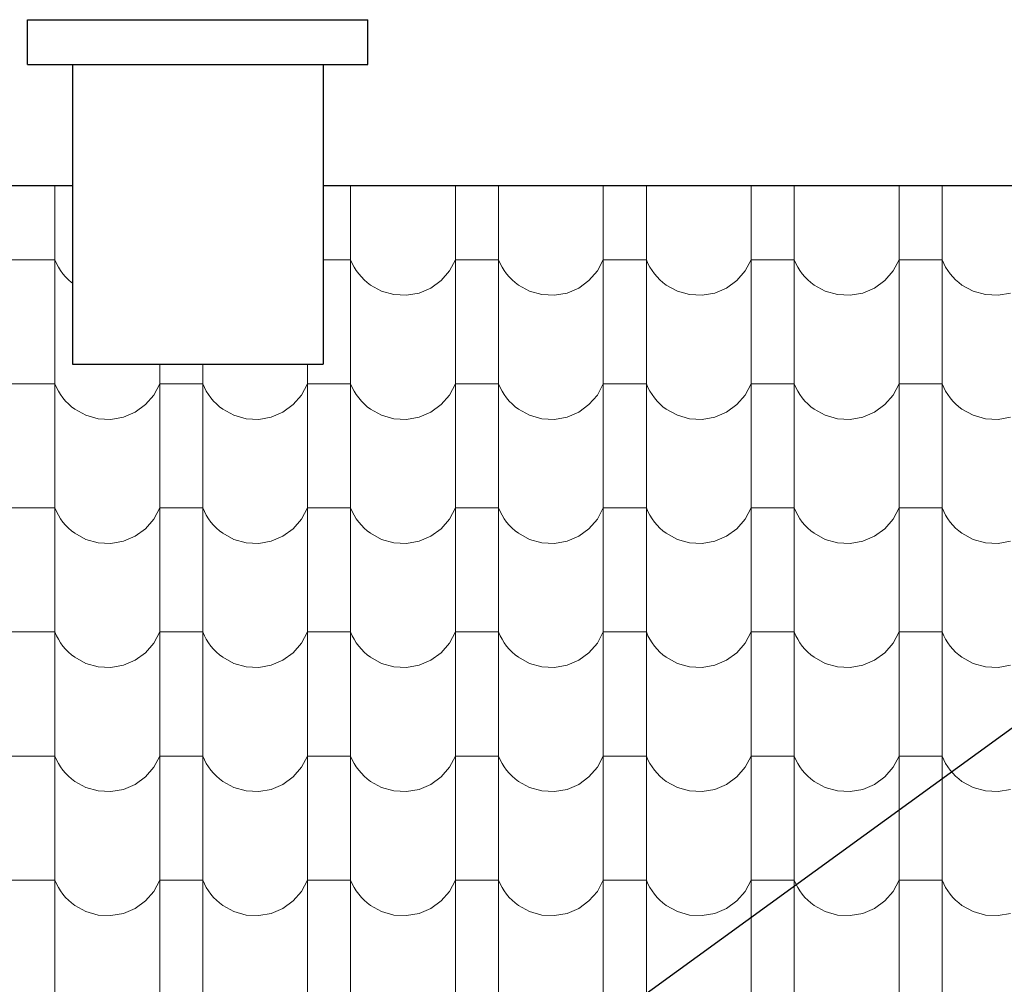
# Model space of a CAD drawing. Header units: millimetres. Extents: x -61343 to 9939, y -6894 to 7453.
# Tile 160 of 255: x -5177 to -4957, y -3360 to -3144. Entities that reach past the tile are written whole.
import ezdxf

# ---------------------------------------------------------------- set-up
doc = ezdxf.new("R2010")
doc.units = ezdxf.units.MM
doc.header["$MEASUREMENT"] = 0
doc.layers.add('810-G Ogólne', color=7, linetype='Continuous')
doc.layers.add('990-D Import IFC', color=7, linetype='Continuous')

# ---------------------------------------------------------------- blocks, each defined once
blk = doc.blocks.new('*X1822', base_point=(515069.4, 47309.9))
at = {"layer": '990-D Import IFC', "color": 251, "linetype": 'Continuous', "lineweight": 13, "true_color": 0x6a6a6a}
for p, q in [((549107.5, -15788.8), (549107.5, -15846.1)), ((549767.5, -15788.8), (549767.5, -15846.1)), ((550001.4, -15788.8), (550001.4, -15846.1)), ((550097.5, -15788.8), (550097.5, -15846.1)), ((550331.4, -15788.8), (550331.4, -15846.1)), ((550427.5, -15788.8), (550427.5, -15846.1)), ((550661.4, -15788.8), (550661.4, -15846.1)), ((550757.5, -15788.8), (550757.5, -15846.1)), ((550991.4, -15788.8), (550991.4, -15846.1)), ((551087.5, -15788.8), (551087.5, -15846.1)), ((549107.5, -15846.1), (549107.5, -16123.1)), ((549767.5, -15846.1), (549767.5, -16123.1)), ((550001.4, -15846.1), (550001.4, -16123.1)), ((550097.5, -15846.1), (550097.5, -16123.1)), ((550331.4, -15846.1), (550331.4, -16123.1)), ((550427.5, -15846.1), (550427.5, -16123.1)), ((550661.4, -15846.1), (550661.4, -16123.1)), ((550757.5, -15846.1), (550757.5, -16123.1)), ((550991.4, -15846.1), (550991.4, -16123.1)), ((551087.5, -15846.1), (551087.5, -16123.1)), ((549059.4, -15954.2), (549011.4, -15954.2)), ((549107.5, -15954.2), (549059.4, -15954.2)), ((549107.5, -15954.2), (549111.1, -15962.5)), ((549111.1, -15962.5), (549115.4, -15970.6)), ((549115.4, -15970.6), (549120.2, -15978.3)), ((549719.4, -15954.2), (549705.9, -15954.2)), ((549767.5, -15954.2), (549719.4, -15954.2)), ((549767.5, -15954.2), (549771.1, -15962.5)), ((549771.1, -15962.5), (549775.4, -15970.6)), ((549775.4, -15970.6), (549780.2, -15978.3)), ((549988.1, -15979.2), (550001.4, -15954.2)), ((550049.4, -15954.2), (550001.4, -15954.2)), ((550097.5, -15954.2), (550049.4, -15954.2)), ((550097.5, -15954.2), (550101.1, -15962.5)), ((550101.1, -15962.5), (550105.4, -15970.6)), ((550105.4, -15970.6), (550110.2, -15978.3)), ((550318.1, -15979.2), (550331.4, -15954.2)), ((550379.4, -15954.2), (550331.4, -15954.2)), ((550427.5, -15954.2), (550379.4, -15954.2)), ((550427.5, -15954.2), (550431.1, -15962.5)), ((550431.1, -15962.5), (550435.4, -15970.6)), ((550435.4, -15970.6), (550440.2, -15978.3)), ((550648.1, -15979.2), (550661.4, -15954.2)), ((550709.4, -15954.2), (550661.4, -15954.2)), ((550757.5, -15954.2), (550709.4, -15954.2)), ((550757.5, -15954.2), (550761.1, -15962.5)), ((550761.1, -15962.5), (550765.4, -15970.6)), ((550765.4, -15970.6), (550770.2, -15978.3)), ((550978.1, -15979.2), (550991.4, -15954.2)), ((551039.4, -15954.2), (550991.4, -15954.2)), ((551087.5, -15954.2), (551039.4, -15954.2)), ((551087.5, -15954.2), (551091.1, -15962.5)), ((551091.1, -15962.5), (551095.4, -15970.6)), ((551095.4, -15970.6), (551100.2, -15978.3)), ((549120.2, -15978.3), (549125.5, -15985.7)), ((549125.5, -15985.7), (549131.4, -15992.6)), ((549131.4, -15992.6), (549137.8, -15999.1)), ((549780.2, -15978.3), (549785.5, -15985.7)), ((549785.5, -15985.7), (549791.4, -15992.6)), ((549791.4, -15992.6), (549797.8, -15999.1)), ((549969.4, -16000.7), (549988.1, -15979.2)), ((550110.2, -15978.3), (550115.5, -15985.7)), ((550115.5, -15985.7), (550121.4, -15992.6)), ((550121.4, -15992.6), (550127.8, -15999.1)), ((550299.4, -16000.7), (550318.1, -15979.2)), ((550440.2, -15978.3), (550445.5, -15985.7)), ((550445.5, -15985.7), (550451.4, -15992.6)), ((550451.4, -15992.6), (550457.8, -15999.1)), ((550629.4, -16000.7), (550648.1, -15979.2)), ((550770.2, -15978.3), (550775.5, -15985.7)), ((550775.5, -15985.7), (550781.4, -15992.6)), ((550781.4, -15992.6), (550787.8, -15999.1)), ((550959.4, -16000.7), (550978.1, -15979.2)), ((551100.2, -15978.3), (551105.5, -15985.7)), ((551105.5, -15985.7), (551111.4, -15992.6)), ((551111.4, -15992.6), (551117.8, -15999.1)), ((549137.8, -15999.1), (549144.6, -16005.2)), ((549144.6, -16005.2), (549146.4, -16006.5)), ((549797.8, -15999.1), (549804.6, -16005.2)), ((549804.6, -16005.2), (549811.9, -16010.7)), ((549811.9, -16010.7), (549836.7, -16024.4)), ((549920.4, -16028.5), (549946.5, -16017.4)), ((549946.5, -16017.4), (549969.4, -16000.7)), ((550127.8, -15999.1), (550134.6, -16005.2)), ((550134.6, -16005.2), (550141.9, -16010.7)), ((550141.9, -16010.7), (550166.7, -16024.4)), ((550250.4, -16028.5), (550276.5, -16017.4)), ((550276.5, -16017.4), (550299.4, -16000.7)), ((550457.8, -15999.1), (550464.6, -16005.2)), ((550464.6, -16005.2), (550471.9, -16010.7)), ((550471.9, -16010.7), (550496.7, -16024.4)), ((550580.4, -16028.5), (550606.5, -16017.4)), ((550606.5, -16017.4), (550629.4, -16000.7)), ((550787.8, -15999.1), (550794.6, -16005.2)), ((550794.6, -16005.2), (550801.9, -16010.7)), ((550801.9, -16010.7), (550826.7, -16024.4)), ((550910.4, -16028.5), (550936.5, -16017.4)), ((550936.5, -16017.4), (550959.4, -16000.7)), ((551117.8, -15999.1), (551124.6, -16005.2)), ((551124.6, -16005.2), (551131.9, -16010.7)), ((551131.9, -16010.7), (551156.7, -16024.4)), ((549836.7, -16024.4), (549864.1, -16032.1)), ((549864.1, -16032.1), (549892.4, -16033.5)), ((549892.4, -16033.5), (549920.4, -16028.5)), ((550166.7, -16024.4), (550194.1, -16032.1)), ((550194.1, -16032.1), (550222.4, -16033.5)), ((550222.4, -16033.5), (550250.4, -16028.5)), ((550496.7, -16024.4), (550524.1, -16032.1)), ((550524.1, -16032.1), (550552.4, -16033.5)), ((550552.4, -16033.5), (550580.4, -16028.5)), ((550826.7, -16024.4), (550854.1, -16032.1)), ((550854.1, -16032.1), (550882.4, -16033.5)), ((550882.4, -16033.5), (550910.4, -16028.5)), ((551156.7, -16024.4), (551184.1, -16032.1)), ((551184.1, -16032.1), (551212.4, -16033.5)), ((551212.4, -16033.5), (551240.4, -16028.5)), ((549107.5, -16123.1), (549107.5, -16400.1)), ((549767.5, -16123.1), (549767.5, -16400.1)), ((550001.4, -16123.1), (550001.4, -16400.1)), ((550097.5, -16123.1), (550097.5, -16400.1)), ((550331.4, -16123.1), (550331.4, -16400.1)), ((550427.5, -16123.1), (550427.5, -16400.1)), ((550661.4, -16123.1), (550661.4, -16400.1)), ((550757.5, -16123.1), (550757.5, -16400.1)), ((550991.4, -16123.1), (550991.4, -16400.1)), ((551087.5, -16123.1), (551087.5, -16400.1)), ((549341.4, -16187.1), (549341.4, -16400.1)), ((549437.5, -16187.1), (549437.5, -16400.1)), ((549671.4, -16187.1), (549671.4, -16400.1)), ((549059.4, -16231.2), (549011.4, -16231.2)), ((549107.5, -16231.2), (549059.4, -16231.2)), ((549107.5, -16231.2), (549111.1, -16239.5)), ((549328.1, -16256.2), (549341.4, -16231.2)), ((549389.4, -16231.2), (549341.4, -16231.2)), ((549437.5, -16231.2), (549389.4, -16231.2)), ((549437.5, -16231.2), (549441.1, -16239.5)), ((549658.1, -16256.2), (549671.4, -16231.2)), ((549719.4, -16231.2), (549671.4, -16231.2)), ((549767.5, -16231.2), (549719.4, -16231.2)), ((549767.5, -16231.2), (549771.1, -16239.5)), ((549988.1, -16256.2), (550001.4, -16231.2)), ((550049.4, -16231.2), (550001.4, -16231.2)), ((550097.5, -16231.2), (550049.4, -16231.2)), ((550097.5, -16231.2), (550101.1, -16239.5)), ((550318.1, -16256.2), (550331.4, -16231.2)), ((550379.4, -16231.2), (550331.4, -16231.2)), ((550427.5, -16231.2), (550379.4, -16231.2)), ((550427.5, -16231.2), (550431.1, -16239.5)), ((550648.1, -16256.2), (550661.4, -16231.2)), ((550709.4, -16231.2), (550661.4, -16231.2)), ((550757.5, -16231.2), (550709.4, -16231.2)), ((550757.5, -16231.2), (550761.1, -16239.5)), ((550978.1, -16256.2), (550991.4, -16231.2)), ((551039.4, -16231.2), (550991.4, -16231.2)), ((551087.5, -16231.2), (551039.4, -16231.2)), ((551087.5, -16231.2), (551091.1, -16239.5)), ((549111.1, -16239.5), (549115.4, -16247.6)), ((549115.4, -16247.6), (549120.2, -16255.3)), ((549120.2, -16255.3), (549125.5, -16262.7)), ((549309.4, -16277.7), (549328.1, -16256.2)), ((549441.1, -16239.5), (549445.4, -16247.6)), ((549445.4, -16247.6), (549450.2, -16255.3)), ((549450.2, -16255.3), (549455.5, -16262.7)), ((549639.4, -16277.7), (549658.1, -16256.2)), ((549771.1, -16239.5), (549775.4, -16247.6)), ((549775.4, -16247.6), (549780.2, -16255.3)), ((549780.2, -16255.3), (549785.5, -16262.7)), ((549969.4, -16277.7), (549988.1, -16256.2)), ((550101.1, -16239.5), (550105.4, -16247.6)), ((550105.4, -16247.6), (550110.2, -16255.3)), ((550110.2, -16255.3), (550115.5, -16262.7)), ((550299.4, -16277.7), (550318.1, -16256.2)), ((550431.1, -16239.5), (550435.4, -16247.6)), ((550435.4, -16247.6), (550440.2, -16255.3)), ((550440.2, -16255.3), (550445.5, -16262.7)), ((550629.4, -16277.7), (550648.1, -16256.2)), ((550761.1, -16239.5), (550765.4, -16247.6)), ((550765.4, -16247.6), (550770.2, -16255.3)), ((550770.2, -16255.3), (550775.5, -16262.7)), ((550959.4, -16277.7), (550978.1, -16256.2)), ((551091.1, -16239.5), (551095.4, -16247.6)), ((551095.4, -16247.6), (551100.2, -16255.3)), ((551100.2, -16255.3), (551105.5, -16262.7)), ((549125.5, -16262.7), (549131.4, -16269.6)), ((549131.4, -16269.6), (549137.8, -16276.1)), ((549137.8, -16276.1), (549144.6, -16282.2)), ((549144.6, -16282.2), (549151.9, -16287.7)), ((549286.5, -16294.4), (549309.4, -16277.7)), ((549455.5, -16262.7), (549461.4, -16269.6)), ((549461.4, -16269.6), (549467.8, -16276.1)), ((549467.8, -16276.1), (549474.6, -16282.2)), ((549474.6, -16282.2), (549481.9, -16287.7)), ((549616.5, -16294.4), (549639.4, -16277.7)), ((549785.5, -16262.7), (549791.4, -16269.6)), ((549791.4, -16269.6), (549797.8, -16276.1)), ((549797.8, -16276.1), (549804.6, -16282.2)), ((549804.6, -16282.2), (549811.9, -16287.7)), ((549946.5, -16294.4), (549969.4, -16277.7)), ((550115.5, -16262.7), (550121.4, -16269.6)), ((550121.4, -16269.6), (550127.8, -16276.1)), ((550127.8, -16276.1), (550134.6, -16282.2)), ((550134.6, -16282.2), (550141.9, -16287.7)), ((550276.5, -16294.4), (550299.4, -16277.7)), ((550445.5, -16262.7), (550451.4, -16269.6)), ((550451.4, -16269.6), (550457.8, -16276.1)), ((550457.8, -16276.1), (550464.6, -16282.2)), ((550464.6, -16282.2), (550471.9, -16287.7)), ((550606.5, -16294.4), (550629.4, -16277.7)), ((550775.5, -16262.7), (550781.4, -16269.6)), ((550781.4, -16269.6), (550787.8, -16276.1)), ((550787.8, -16276.1), (550794.6, -16282.2)), ((550794.6, -16282.2), (550801.9, -16287.7)), ((550936.5, -16294.4), (550959.4, -16277.7)), ((551105.5, -16262.7), (551111.4, -16269.6)), ((551111.4, -16269.6), (551117.8, -16276.1)), ((551117.8, -16276.1), (551124.6, -16282.2)), ((551124.6, -16282.2), (551131.9, -16287.7)), ((549151.9, -16287.7), (549176.7, -16301.4)), ((549176.7, -16301.4), (549204.1, -16309.1)), ((549260.4, -16305.5), (549286.5, -16294.4)), ((549481.9, -16287.7), (549506.7, -16301.4)), ((549506.7, -16301.4), (549534.1, -16309.1)), ((549590.4, -16305.5), (549616.5, -16294.4)), ((549811.9, -16287.7), (549836.7, -16301.4)), ((549836.7, -16301.4), (549864.1, -16309.1)), ((549920.4, -16305.5), (549946.5, -16294.4)), ((550141.9, -16287.7), (550166.7, -16301.4)), ((550166.7, -16301.4), (550194.1, -16309.1)), ((550250.4, -16305.5), (550276.5, -16294.4)), ((550471.9, -16287.7), (550496.7, -16301.4)), ((550496.7, -16301.4), (550524.1, -16309.1)), ((550580.4, -16305.5), (550606.5, -16294.4)), ((550801.9, -16287.7), (550826.7, -16301.4)), ((550826.7, -16301.4), (550854.1, -16309.1)), ((550910.4, -16305.5), (550936.5, -16294.4)), ((551131.9, -16287.7), (551156.7, -16301.4)), ((551156.7, -16301.4), (551184.1, -16309.1)), ((549204.1, -16309.1), (549232.4, -16310.5)), ((549232.4, -16310.5), (549260.4, -16305.5)), ((549534.1, -16309.1), (549562.4, -16310.5)), ((549562.4, -16310.5), (549590.4, -16305.5)), ((549864.1, -16309.1), (549892.4, -16310.5)), ((549892.4, -16310.5), (549920.4, -16305.5)), ((550194.1, -16309.1), (550222.4, -16310.5)), ((550222.4, -16310.5), (550250.4, -16305.5)), ((550524.1, -16309.1), (550552.4, -16310.5)), ((550552.4, -16310.5), (550580.4, -16305.5)), ((550854.1, -16309.1), (550882.4, -16310.5)), ((550882.4, -16310.5), (550910.4, -16305.5)), ((551184.1, -16309.1), (551212.4, -16310.5)), ((551212.4, -16310.5), (551240.4, -16305.5)), ((549107.5, -16400.1), (549107.5, -16677.1)), ((549341.4, -16400.1), (549341.4, -16677.1)), ((549437.5, -16400.1), (549437.5, -16677.1)), ((549671.4, -16400.1), (549671.4, -16677.1)), ((549767.5, -16400.1), (549767.5, -16677.1)), ((550001.4, -16400.1), (550001.4, -16677.1)), ((550097.5, -16400.1), (550097.5, -16677.1)), ((550331.4, -16400.1), (550331.4, -16677.1)), ((550427.5, -16400.1), (550427.5, -16677.1)), ((550661.4, -16400.1), (550661.4, -16677.1)), ((550757.5, -16400.1), (550757.5, -16677.1)), ((550991.4, -16400.1), (550991.4, -16677.1)), ((551087.5, -16400.1), (551087.5, -16677.1)), ((549059.4, -16508.2), (549011.4, -16508.2)), ((549107.5, -16508.2), (549059.4, -16508.2)), ((549107.5, -16508.2), (549111.1, -16516.5)), ((549111.1, -16516.5), (549115.4, -16524.6)), ((549115.4, -16524.6), (549120.2, -16532.3)), ((549328.1, -16533.2), (549341.4, -16508.2)), ((549389.4, -16508.2), (549341.4, -16508.2)), ((549437.5, -16508.2), (549389.4, -16508.2)), ((549437.5, -16508.2), (549441.1, -16516.5)), ((549441.1, -16516.5), (549445.4, -16524.6)), ((549445.4, -16524.6), (549450.2, -16532.3)), ((549658.1, -16533.2), (549671.4, -16508.2)), ((549719.4, -16508.2), (549671.4, -16508.2)), ((549767.5, -16508.2), (549719.4, -16508.2)), ((549767.5, -16508.2), (549771.1, -16516.5)), ((549771.1, -16516.5), (549775.4, -16524.6)), ((549775.4, -16524.6), (549780.2, -16532.3)), ((549988.1, -16533.2), (550001.4, -16508.2)), ((550049.4, -16508.2), (550001.4, -16508.2)), ((550097.5, -16508.2), (550049.4, -16508.2)), ((550097.5, -16508.2), (550101.1, -16516.5)), ((550101.1, -16516.5), (550105.4, -16524.6)), ((550105.4, -16524.6), (550110.2, -16532.3)), ((550318.1, -16533.2), (550331.4, -16508.2)), ((550379.4, -16508.2), (550331.4, -16508.2)), ((550427.5, -16508.2), (550379.4, -16508.2)), ((550427.5, -16508.2), (550431.1, -16516.5)), ((550431.1, -16516.5), (550435.4, -16524.6)), ((550435.4, -16524.6), (550440.2, -16532.3)), ((550648.1, -16533.2), (550661.4, -16508.2)), ((550709.4, -16508.2), (550661.4, -16508.2)), ((550757.5, -16508.2), (550709.4, -16508.2)), ((550757.5, -16508.2), (550761.1, -16516.5)), ((550761.1, -16516.5), (550765.4, -16524.6)), ((550765.4, -16524.6), (550770.2, -16532.3)), ((550978.1, -16533.2), (550991.4, -16508.2)), ((551039.4, -16508.2), (550991.4, -16508.2)), ((551087.5, -16508.2), (551039.4, -16508.2)), ((551087.5, -16508.2), (551091.1, -16516.5)), ((551091.1, -16516.5), (551095.4, -16524.6)), ((551095.4, -16524.6), (551100.2, -16532.3)), ((549120.2, -16532.3), (549125.5, -16539.7)), ((549125.5, -16539.7), (549131.4, -16546.6)), ((549131.4, -16546.6), (549137.8, -16553.1)), ((549309.4, -16554.7), (549328.1, -16533.2)), ((549450.2, -16532.3), (549455.5, -16539.7)), ((549455.5, -16539.7), (549461.4, -16546.6)), ((549461.4, -16546.6), (549467.8, -16553.1)), ((549639.4, -16554.7), (549658.1, -16533.2)), ((549780.2, -16532.3), (549785.5, -16539.7)), ((549785.5, -16539.7), (549791.4, -16546.6)), ((549791.4, -16546.6), (549797.8, -16553.1)), ((549969.4, -16554.7), (549988.1, -16533.2)), ((550110.2, -16532.3), (550115.5, -16539.7)), ((550115.5, -16539.7), (550121.4, -16546.6)), ((550121.4, -16546.6), (550127.8, -16553.1)), ((550299.4, -16554.7), (550318.1, -16533.2)), ((550440.2, -16532.3), (550445.5, -16539.7)), ((550445.5, -16539.7), (550451.4, -16546.6)), ((550451.4, -16546.6), (550457.8, -16553.1)), ((550629.4, -16554.7), (550648.1, -16533.2)), ((550770.2, -16532.3), (550775.5, -16539.7)), ((550775.5, -16539.7), (550781.4, -16546.6)), ((550781.4, -16546.6), (550787.8, -16553.1)), ((550959.4, -16554.7), (550978.1, -16533.2)), ((551100.2, -16532.3), (551105.5, -16539.7)), ((551105.5, -16539.7), (551111.4, -16546.6)), ((551111.4, -16546.6), (551117.8, -16553.1)), ((549137.8, -16553.1), (549144.6, -16559.2)), ((549144.6, -16559.2), (549151.9, -16564.7)), ((549151.9, -16564.7), (549176.7, -16578.4)), ((549286.5, -16571.4), (549309.4, -16554.7)), ((549467.8, -16553.1), (549474.6, -16559.2)), ((549474.6, -16559.2), (549481.9, -16564.7)), ((549481.9, -16564.7), (549506.7, -16578.4)), ((549616.5, -16571.4), (549639.4, -16554.7)), ((549797.8, -16553.1), (549804.6, -16559.2)), ((549804.6, -16559.2), (549811.9, -16564.7)), ((549811.9, -16564.7), (549836.7, -16578.4)), ((549946.5, -16571.4), (549969.4, -16554.7)), ((550127.8, -16553.1), (550134.6, -16559.2)), ((550134.6, -16559.2), (550141.9, -16564.7)), ((550141.9, -16564.7), (550166.7, -16578.4)), ((550276.5, -16571.4), (550299.4, -16554.7)), ((550457.8, -16553.1), (550464.6, -16559.2)), ((550464.6, -16559.2), (550471.9, -16564.7)), ((550471.9, -16564.7), (550496.7, -16578.4)), ((550606.5, -16571.4), (550629.4, -16554.7)), ((550787.8, -16553.1), (550794.6, -16559.2)), ((550794.6, -16559.2), (550801.9, -16564.7)), ((550801.9, -16564.7), (550826.7, -16578.4)), ((550936.5, -16571.4), (550959.4, -16554.7)), ((551117.8, -16553.1), (551124.6, -16559.2)), ((551124.6, -16559.2), (551131.9, -16564.7)), ((551131.9, -16564.7), (551156.7, -16578.4)), ((549176.7, -16578.4), (549204.1, -16586.1)), ((549204.1, -16586.1), (549232.4, -16587.5)), ((549232.4, -16587.5), (549260.4, -16582.5)), ((549260.4, -16582.5), (549286.5, -16571.4)), ((549506.7, -16578.4), (549534.1, -16586.1)), ((549534.1, -16586.1), (549562.4, -16587.5)), ((549562.4, -16587.5), (549590.4, -16582.5)), ((549590.4, -16582.5), (549616.5, -16571.4)), ((549836.7, -16578.4), (549864.1, -16586.1)), ((549864.1, -16586.1), (549892.4, -16587.5)), ((549892.4, -16587.5), (549920.4, -16582.5)), ((549920.4, -16582.5), (549946.5, -16571.4)), ((550166.7, -16578.4), (550194.1, -16586.1)), ((550194.1, -16586.1), (550222.4, -16587.5)), ((550222.4, -16587.5), (550250.4, -16582.5)), ((550250.4, -16582.5), (550276.5, -16571.4)), ((550496.7, -16578.4), (550524.1, -16586.1)), ((550524.1, -16586.1), (550552.4, -16587.5)), ((550552.4, -16587.5), (550580.4, -16582.5)), ((550580.4, -16582.5), (550606.5, -16571.4)), ((550826.7, -16578.4), (550854.1, -16586.1)), ((550854.1, -16586.1), (550882.4, -16587.5)), ((550882.4, -16587.5), (550910.4, -16582.5)), ((550910.4, -16582.5), (550936.5, -16571.4)), ((551156.7, -16578.4), (551184.1, -16586.1)), ((551184.1, -16586.1), (551212.4, -16587.5)), ((551212.4, -16587.5), (551240.4, -16582.5)), ((549107.5, -16677.1), (549107.5, -16954.1)), ((549341.4, -16677.1), (549341.4, -16954.1)), ((549437.5, -16677.1), (549437.5, -16954.1)), ((549671.4, -16677.1), (549671.4, -16954.1)), ((549767.5, -16677.1), (549767.5, -16954.1)), ((550001.4, -16677.1), (550001.4, -16954.1)), ((550097.5, -16677.1), (550097.5, -16954.1)), ((550331.4, -16677.1), (550331.4, -16954.1)), ((550427.5, -16677.1), (550427.5, -16954.1)), ((550661.4, -16677.1), (550661.4, -16954.1)), ((550757.5, -16677.1), (550757.5, -16954.1)), ((550991.4, -16677.1), (550991.4, -16954.1)), ((551087.5, -16677.1), (551087.5, -16954.1)), ((549059.4, -16785.2), (549011.4, -16785.2)), ((549107.5, -16785.2), (549059.4, -16785.2)), ((549107.5, -16785.2), (549111.1, -16793.5)), ((549328.1, -16810.2), (549341.4, -16785.2)), ((549389.4, -16785.2), (549341.4, -16785.2)), ((549437.5, -16785.2), (549389.4, -16785.2)), ((549437.5, -16785.2), (549441.1, -16793.5)), ((549658.1, -16810.2), (549671.4, -16785.2)), ((549719.4, -16785.2), (549671.4, -16785.2)), ((549767.5, -16785.2), (549719.4, -16785.2)), ((549767.5, -16785.2), (549771.1, -16793.5)), ((549988.1, -16810.2), (550001.4, -16785.2)), ((550049.4, -16785.2), (550001.4, -16785.2)), ((550097.5, -16785.2), (550049.4, -16785.2)), ((550097.5, -16785.2), (550101.1, -16793.5)), ((550318.1, -16810.2), (550331.4, -16785.2)), ((550379.4, -16785.2), (550331.4, -16785.2)), ((550427.5, -16785.2), (550379.4, -16785.2)), ((550427.5, -16785.2), (550431.1, -16793.5)), ((550648.1, -16810.2), (550661.4, -16785.2)), ((550709.4, -16785.2), (550661.4, -16785.2)), ((550757.5, -16785.2), (550709.4, -16785.2)), ((550757.5, -16785.2), (550761.1, -16793.5)), ((550978.1, -16810.2), (550991.4, -16785.2)), ((551039.4, -16785.2), (550991.4, -16785.2)), ((551087.5, -16785.2), (551039.4, -16785.2)), ((551087.5, -16785.2), (551091.1, -16793.5)), ((549111.1, -16793.5), (549115.4, -16801.6)), ((549115.4, -16801.6), (549120.2, -16809.3)), ((549120.2, -16809.3), (549125.5, -16816.7)), ((549309.4, -16831.7), (549328.1, -16810.2)), ((549441.1, -16793.5), (549445.4, -16801.6)), ((549445.4, -16801.6), (549450.2, -16809.3)), ((549450.2, -16809.3), (549455.5, -16816.7)), ((549639.4, -16831.7), (549658.1, -16810.2)), ((549771.1, -16793.5), (549775.4, -16801.6)), ((549775.4, -16801.6), (549780.2, -16809.3)), ((549780.2, -16809.3), (549785.5, -16816.7)), ((549969.4, -16831.7), (549988.1, -16810.2)), ((550101.1, -16793.5), (550105.4, -16801.6)), ((550105.4, -16801.6), (550110.2, -16809.3)), ((550110.2, -16809.3), (550115.5, -16816.7)), ((550299.4, -16831.7), (550318.1, -16810.2)), ((550431.1, -16793.5), (550435.4, -16801.6)), ((550435.4, -16801.6), (550440.2, -16809.3)), ((550440.2, -16809.3), (550445.5, -16816.7)), ((550629.4, -16831.7), (550648.1, -16810.2)), ((550761.1, -16793.5), (550765.4, -16801.6)), ((550765.4, -16801.6), (550770.2, -16809.3)), ((550770.2, -16809.3), (550775.5, -16816.7)), ((550959.4, -16831.7), (550978.1, -16810.2)), ((551091.1, -16793.5), (551095.4, -16801.6)), ((551095.4, -16801.6), (551100.2, -16809.3)), ((551100.2, -16809.3), (551105.5, -16816.7)), ((549125.5, -16816.7), (549131.4, -16823.6)), ((549131.4, -16823.6), (549137.8, -16830.1)), ((549137.8, -16830.1), (549144.6, -16836.2)), ((549286.5, -16848.4), (549309.4, -16831.7)), ((549455.5, -16816.7), (549461.4, -16823.6)), ((549461.4, -16823.6), (549467.8, -16830.1)), ((549467.8, -16830.1), (549474.6, -16836.2)), ((549616.5, -16848.4), (549639.4, -16831.7)), ((549785.5, -16816.7), (549791.4, -16823.6)), ((549791.4, -16823.6), (549797.8, -16830.1)), ((549797.8, -16830.1), (549804.6, -16836.2)), ((549946.5, -16848.4), (549969.4, -16831.7)), ((550115.5, -16816.7), (550121.4, -16823.6)), ((550121.4, -16823.6), (550127.8, -16830.1)), ((550127.8, -16830.1), (550134.6, -16836.2)), ((550276.5, -16848.4), (550299.4, -16831.7)), ((550445.5, -16816.7), (550451.4, -16823.6)), ((550451.4, -16823.6), (550457.8, -16830.1)), ((550457.8, -16830.1), (550464.6, -16836.2)), ((550606.5, -16848.4), (550629.4, -16831.7)), ((550775.5, -16816.7), (550781.4, -16823.6)), ((550781.4, -16823.6), (550787.8, -16830.1)), ((550787.8, -16830.1), (550794.6, -16836.2)), ((550936.5, -16848.4), (550959.4, -16831.7)), ((551105.5, -16816.7), (551111.4, -16823.6)), ((551111.4, -16823.6), (551117.8, -16830.1)), ((551117.8, -16830.1), (551124.6, -16836.2)), ((549144.6, -16836.2), (549151.9, -16841.7)), ((549151.9, -16841.7), (549176.7, -16855.4)), ((549260.4, -16859.5), (549286.5, -16848.4)), ((549474.6, -16836.2), (549481.9, -16841.7)), ((549481.9, -16841.7), (549506.7, -16855.4)), ((549590.4, -16859.5), (549616.5, -16848.4)), ((549804.6, -16836.2), (549811.9, -16841.7)), ((549811.9, -16841.7), (549836.7, -16855.4)), ((549920.4, -16859.5), (549946.5, -16848.4)), ((550134.6, -16836.2), (550141.9, -16841.7)), ((550141.9, -16841.7), (550166.7, -16855.4)), ((550250.4, -16859.5), (550276.5, -16848.4)), ((550464.6, -16836.2), (550471.9, -16841.7)), ((550471.9, -16841.7), (550496.7, -16855.4)), ((550580.4, -16859.5), (550606.5, -16848.4)), ((550794.6, -16836.2), (550801.9, -16841.7)), ((550801.9, -16841.7), (550826.7, -16855.4)), ((550910.4, -16859.5), (550936.5, -16848.4)), ((551124.6, -16836.2), (551131.9, -16841.7)), ((551131.9, -16841.7), (551156.7, -16855.4)), ((549176.7, -16855.4), (549204.1, -16863.1)), ((549204.1, -16863.1), (549232.4, -16864.5)), ((549232.4, -16864.5), (549260.4, -16859.5)), ((549506.7, -16855.4), (549534.1, -16863.1)), ((549534.1, -16863.1), (549562.4, -16864.5)), ((549562.4, -16864.5), (549590.4, -16859.5)), ((549836.7, -16855.4), (549864.1, -16863.1)), ((549864.1, -16863.1), (549892.4, -16864.5)), ((549892.4, -16864.5), (549920.4, -16859.5)), ((550166.7, -16855.4), (550194.1, -16863.1)), ((550194.1, -16863.1), (550222.4, -16864.5)), ((550222.4, -16864.5), (550250.4, -16859.5)), ((550496.7, -16855.4), (550524.1, -16863.1)), ((550524.1, -16863.1), (550552.4, -16864.5)), ((550552.4, -16864.5), (550580.4, -16859.5)), ((550826.7, -16855.4), (550854.1, -16863.1)), ((550854.1, -16863.1), (550882.4, -16864.5)), ((550882.4, -16864.5), (550910.4, -16859.5)), ((551156.7, -16855.4), (551184.1, -16863.1)), ((551184.1, -16863.1), (551212.4, -16864.5)), ((551212.4, -16864.5), (551240.4, -16859.5)), ((549107.5, -16954.1), (549107.5, -17231.1)), ((549341.4, -16954.1), (549341.4, -17231.1)), ((549437.5, -16954.1), (549437.5, -17231.1)), ((549671.4, -16954.1), (549671.4, -17231.1)), ((549767.5, -16954.1), (549767.5, -17231.1)), ((550001.4, -16954.1), (550001.4, -17231.1)), ((550097.5, -16954.1), (550097.5, -17231.1)), ((550331.4, -16954.1), (550331.4, -17231.1)), ((550427.5, -16954.1), (550427.5, -17231.1)), ((550661.4, -16954.1), (550661.4, -17231.1)), ((550757.5, -16954.1), (550757.5, -17231.1)), ((550991.4, -16954.1), (550991.4, -17231.1)), ((551087.5, -16954.1), (551087.5, -17231.1)), ((549059.4, -17062.2), (549011.4, -17062.2)), ((549107.5, -17062.2), (549059.4, -17062.2)), ((549107.5, -17062.2), (549111.1, -17070.5)), ((549111.1, -17070.5), (549115.4, -17078.6)), ((549328.1, -17087.2), (549341.4, -17062.2)), ((549389.4, -17062.2), (549341.4, -17062.2)), ((549437.5, -17062.2), (549389.4, -17062.2)), ((549437.5, -17062.2), (549441.1, -17070.5)), ((549441.1, -17070.5), (549445.4, -17078.6)), ((549658.1, -17087.2), (549671.4, -17062.2)), ((549719.4, -17062.2), (549671.4, -17062.2)), ((549767.5, -17062.2), (549719.4, -17062.2)), ((549767.5, -17062.2), (549771.1, -17070.5)), ((549771.1, -17070.5), (549775.4, -17078.6)), ((549988.1, -17087.2), (550001.4, -17062.2)), ((550049.4, -17062.2), (550001.4, -17062.2)), ((550097.5, -17062.2), (550049.4, -17062.2)), ((550097.5, -17062.2), (550101.1, -17070.5)), ((550101.1, -17070.5), (550105.4, -17078.6)), ((550318.1, -17087.2), (550331.4, -17062.2)), ((550379.4, -17062.2), (550331.4, -17062.2)), ((550427.5, -17062.2), (550379.4, -17062.2)), ((550427.5, -17062.2), (550431.1, -17070.5)), ((550431.1, -17070.5), (550435.4, -17078.6)), ((550648.1, -17087.2), (550661.4, -17062.2)), ((550709.4, -17062.2), (550661.4, -17062.2)), ((550757.5, -17062.2), (550709.4, -17062.2)), ((550757.5, -17062.2), (550761.1, -17070.5)), ((550761.1, -17070.5), (550765.4, -17078.6)), ((550978.1, -17087.2), (550991.4, -17062.2)), ((551039.4, -17062.2), (550991.4, -17062.2)), ((551087.5, -17062.2), (551039.4, -17062.2)), ((551087.5, -17062.2), (551091.1, -17070.5)), ((551091.1, -17070.5), (551095.4, -17078.6)), ((549115.4, -17078.6), (549120.2, -17086.3)), ((549120.2, -17086.3), (549125.5, -17093.7)), ((549125.5, -17093.7), (549131.4, -17100.6)), ((549309.4, -17108.7), (549328.1, -17087.2)), ((549445.4, -17078.6), (549450.2, -17086.3)), ((549450.2, -17086.3), (549455.5, -17093.7)), ((549455.5, -17093.7), (549461.4, -17100.6)), ((549639.4, -17108.7), (549658.1, -17087.2)), ((549775.4, -17078.6), (549780.2, -17086.3)), ((549780.2, -17086.3), (549785.5, -17093.7)), ((549785.5, -17093.7), (549791.4, -17100.6)), ((549969.4, -17108.7), (549988.1, -17087.2)), ((550105.4, -17078.6), (550110.2, -17086.3)), ((550110.2, -17086.3), (550115.5, -17093.7)), ((550115.5, -17093.7), (550121.4, -17100.6)), ((550299.4, -17108.7), (550318.1, -17087.2)), ((550435.4, -17078.6), (550440.2, -17086.3)), ((550440.2, -17086.3), (550445.5, -17093.7)), ((550445.5, -17093.7), (550451.4, -17100.6)), ((550629.4, -17108.7), (550648.1, -17087.2)), ((550765.4, -17078.6), (550770.2, -17086.3)), ((550770.2, -17086.3), (550775.5, -17093.7)), ((550775.5, -17093.7), (550781.4, -17100.6)), ((550959.4, -17108.7), (550978.1, -17087.2)), ((551095.4, -17078.6), (551100.2, -17086.3)), ((551100.2, -17086.3), (551105.5, -17093.7)), ((551105.5, -17093.7), (551111.4, -17100.6)), ((549131.4, -17100.6), (549137.8, -17107.1)), ((549137.8, -17107.1), (549144.6, -17113.2)), ((549144.6, -17113.2), (549151.9, -17118.7)), ((549286.5, -17125.4), (549309.4, -17108.7)), ((549461.4, -17100.6), (549467.8, -17107.1)), ((549467.8, -17107.1), (549474.6, -17113.2)), ((549474.6, -17113.2), (549481.9, -17118.7)), ((549616.5, -17125.4), (549639.4, -17108.7)), ((549791.4, -17100.6), (549797.8, -17107.1)), ((549797.8, -17107.1), (549804.6, -17113.2)), ((549804.6, -17113.2), (549811.9, -17118.7)), ((549946.5, -17125.4), (549969.4, -17108.7)), ((550121.4, -17100.6), (550127.8, -17107.1)), ((550127.8, -17107.1), (550134.6, -17113.2)), ((550134.6, -17113.2), (550141.9, -17118.7)), ((550276.5, -17125.4), (550299.4, -17108.7)), ((550451.4, -17100.6), (550457.8, -17107.1)), ((550457.8, -17107.1), (550464.6, -17113.2)), ((550464.6, -17113.2), (550471.9, -17118.7)), ((550606.5, -17125.4), (550629.4, -17108.7)), ((550781.4, -17100.6), (550787.8, -17107.1)), ((550787.8, -17107.1), (550794.6, -17113.2)), ((550794.6, -17113.2), (550801.9, -17118.7)), ((550936.5, -17125.4), (550959.4, -17108.7)), ((551111.4, -17100.6), (551117.8, -17107.1)), ((551117.8, -17107.1), (551124.6, -17113.2)), ((551124.6, -17113.2), (551131.9, -17118.7)), ((549151.9, -17118.7), (549176.7, -17132.4)), ((549176.7, -17132.4), (549204.1, -17140.1)), ((549204.1, -17140.1), (549232.4, -17141.5)), ((549232.4, -17141.5), (549260.4, -17136.5)), ((549260.4, -17136.5), (549286.5, -17125.4)), ((549481.9, -17118.7), (549506.7, -17132.4)), ((549506.7, -17132.4), (549534.1, -17140.1)), ((549534.1, -17140.1), (549562.4, -17141.5)), ((549562.4, -17141.5), (549590.4, -17136.5)), ((549590.4, -17136.5), (549616.5, -17125.4)), ((549811.9, -17118.7), (549836.7, -17132.4)), ((549836.7, -17132.4), (549864.1, -17140.1)), ((549864.1, -17140.1), (549892.4, -17141.5)), ((549892.4, -17141.5), (549920.4, -17136.5)), ((549920.4, -17136.5), (549946.5, -17125.4)), ((550141.9, -17118.7), (550166.7, -17132.4)), ((550166.7, -17132.4), (550194.1, -17140.1)), ((550194.1, -17140.1), (550222.4, -17141.5)), ((550222.4, -17141.5), (550250.4, -17136.5)), ((550250.4, -17136.5), (550276.5, -17125.4)), ((550471.9, -17118.7), (550496.7, -17132.4)), ((550496.7, -17132.4), (550524.1, -17140.1)), ((550524.1, -17140.1), (550552.4, -17141.5)), ((550552.4, -17141.5), (550580.4, -17136.5)), ((550580.4, -17136.5), (550606.5, -17125.4)), ((550801.9, -17118.7), (550826.7, -17132.4)), ((550826.7, -17132.4), (550854.1, -17140.1)), ((550854.1, -17140.1), (550882.4, -17141.5)), ((550882.4, -17141.5), (550910.4, -17136.5)), ((550910.4, -17136.5), (550936.5, -17125.4)), ((551131.9, -17118.7), (551156.7, -17132.4)), ((551156.7, -17132.4), (551184.1, -17140.1)), ((551184.1, -17140.1), (551212.4, -17141.5)), ((551212.4, -17141.5), (551240.4, -17136.5)), ((549107.5, -17231.1), (549107.5, -17508.1)), ((549341.4, -17231.1), (549341.4, -17508.1)), ((549437.5, -17231.1), (549437.5, -17508.1)), ((549671.4, -17231.1), (549671.4, -17508.1)), ((549767.5, -17231.1), (549767.5, -17508.1)), ((550001.4, -17231.1), (550001.4, -17508.1)), ((550097.5, -17231.1), (550097.5, -17508.1)), ((550331.4, -17231.1), (550331.4, -17508.1)), ((550427.5, -17231.1), (550427.5, -17508.1)), ((550661.4, -17231.1), (550661.4, -17508.1)), ((550757.5, -17231.1), (550757.5, -17508.1)), ((550991.4, -17231.1), (550991.4, -17508.1)), ((551087.5, -17231.1), (551087.5, -17508.1)), ((549059.4, -17339.2), (549011.4, -17339.2)), ((549107.5, -17339.2), (549059.4, -17339.2)), ((549107.5, -17339.2), (549111.1, -17347.5)), ((549111.1, -17347.5), (549115.4, -17355.6)), ((549115.4, -17355.6), (549120.2, -17363.3)), ((549328.1, -17364.2), (549341.4, -17339.2)), ((549389.4, -17339.2), (549341.4, -17339.2)), ((549437.5, -17339.2), (549389.4, -17339.2)), ((549437.5, -17339.2), (549441.1, -17347.5)), ((549441.1, -17347.5), (549445.4, -17355.6)), ((549445.4, -17355.6), (549450.2, -17363.3)), ((549658.1, -17364.2), (549671.4, -17339.2)), ((549719.4, -17339.2), (549671.4, -17339.2)), ((549767.5, -17339.2), (549719.4, -17339.2)), ((549767.5, -17339.2), (549771.1, -17347.5)), ((549771.1, -17347.5), (549775.4, -17355.6)), ((549775.4, -17355.6), (549780.2, -17363.3)), ((549988.1, -17364.2), (550001.4, -17339.2)), ((550049.4, -17339.2), (550001.4, -17339.2)), ((550097.5, -17339.2), (550049.4, -17339.2)), ((550097.5, -17339.2), (550101.1, -17347.5)), ((550101.1, -17347.5), (550105.4, -17355.6)), ((550105.4, -17355.6), (550110.2, -17363.3)), ((550318.1, -17364.2), (550331.4, -17339.2)), ((550379.4, -17339.2), (550331.4, -17339.2)), ((550427.5, -17339.2), (550379.4, -17339.2)), ((550427.5, -17339.2), (550431.1, -17347.5)), ((550431.1, -17347.5), (550435.4, -17355.6)), ((550435.4, -17355.6), (550440.2, -17363.3)), ((550648.1, -17364.2), (550661.4, -17339.2)), ((550709.4, -17339.2), (550661.4, -17339.2)), ((550757.5, -17339.2), (550709.4, -17339.2)), ((550757.5, -17339.2), (550761.1, -17347.5)), ((550761.1, -17347.5), (550765.4, -17355.6)), ((550765.4, -17355.6), (550770.2, -17363.3)), ((550978.1, -17364.2), (550991.4, -17339.2)), ((551039.4, -17339.2), (550991.4, -17339.2)), ((551087.5, -17339.2), (551039.4, -17339.2)), ((551087.5, -17339.2), (551091.1, -17347.5)), ((551091.1, -17347.5), (551095.4, -17355.6)), ((551095.4, -17355.6), (551100.2, -17363.3)), ((549120.2, -17363.3), (549125.5, -17370.7)), ((549125.5, -17370.7), (549131.4, -17377.6)), ((549131.4, -17377.6), (549137.8, -17384.1)), ((549309.4, -17385.7), (549328.1, -17364.2)), ((549450.2, -17363.3), (549455.5, -17370.7)), ((549455.5, -17370.7), (549461.4, -17377.6)), ((549461.4, -17377.6), (549467.8, -17384.1)), ((549639.4, -17385.7), (549658.1, -17364.2)), ((549780.2, -17363.3), (549785.5, -17370.7)), ((549785.5, -17370.7), (549791.4, -17377.6)), ((549791.4, -17377.6), (549797.8, -17384.1)), ((549969.4, -17385.7), (549988.1, -17364.2)), ((550110.2, -17363.3), (550115.5, -17370.7)), ((550115.5, -17370.7), (550121.4, -17377.6)), ((550121.4, -17377.6), (550127.8, -17384.1)), ((550299.4, -17385.7), (550318.1, -17364.2)), ((550440.2, -17363.3), (550445.5, -17370.7)), ((550445.5, -17370.7), (550451.4, -17377.6)), ((550451.4, -17377.6), (550457.8, -17384.1)), ((550629.4, -17385.7), (550648.1, -17364.2)), ((550770.2, -17363.3), (550775.5, -17370.7)), ((550775.5, -17370.7), (550781.4, -17377.6)), ((550781.4, -17377.6), (550787.8, -17384.1)), ((550959.4, -17385.7), (550978.1, -17364.2)), ((551100.2, -17363.3), (551105.5, -17370.7)), ((551105.5, -17370.7), (551111.4, -17377.6)), ((551111.4, -17377.6), (551117.8, -17384.1)), ((549137.8, -17384.1), (549144.6, -17390.2)), ((549144.6, -17390.2), (549151.9, -17395.7)), ((549151.9, -17395.7), (549176.7, -17409.4)), ((549260.4, -17413.5), (549286.5, -17402.4)), ((549286.5, -17402.4), (549309.4, -17385.7)), ((549467.8, -17384.1), (549474.6, -17390.2)), ((549474.6, -17390.2), (549481.9, -17395.7)), ((549481.9, -17395.7), (549506.7, -17409.4)), ((549590.4, -17413.5), (549616.5, -17402.4)), ((549616.5, -17402.4), (549639.4, -17385.7)), ((549797.8, -17384.1), (549804.6, -17390.2)), ((549804.6, -17390.2), (549811.9, -17395.7)), ((549811.9, -17395.7), (549836.7, -17409.4)), ((549920.4, -17413.5), (549946.5, -17402.4)), ((549946.5, -17402.4), (549969.4, -17385.7)), ((550127.8, -17384.1), (550134.6, -17390.2)), ((550134.6, -17390.2), (550141.9, -17395.7)), ((550141.9, -17395.7), (550166.7, -17409.4)), ((550250.4, -17413.5), (550276.5, -17402.4)), ((550276.5, -17402.4), (550299.4, -17385.7)), ((550457.8, -17384.1), (550464.6, -17390.2)), ((550464.6, -17390.2), (550471.9, -17395.7)), ((550471.9, -17395.7), (550496.7, -17409.4)), ((550580.4, -17413.5), (550606.5, -17402.4)), ((550606.5, -17402.4), (550629.4, -17385.7)), ((550787.8, -17384.1), (550794.6, -17390.2)), ((550794.6, -17390.2), (550801.9, -17395.7)), ((550801.9, -17395.7), (550826.7, -17409.4)), ((550910.4, -17413.5), (550936.5, -17402.4)), ((550936.5, -17402.4), (550959.4, -17385.7)), ((551117.8, -17384.1), (551124.6, -17390.2)), ((551124.6, -17390.2), (551131.9, -17395.7)), ((551131.9, -17395.7), (551156.7, -17409.4)), ((549176.7, -17409.4), (549204.1, -17417.1)), ((549204.1, -17417.1), (549232.4, -17418.5)), ((549232.4, -17418.5), (549260.4, -17413.5)), ((549506.7, -17409.4), (549534.1, -17417.1)), ((549534.1, -17417.1), (549562.4, -17418.5)), ((549562.4, -17418.5), (549590.4, -17413.5)), ((549836.7, -17409.4), (549864.1, -17417.1)), ((549864.1, -17417.1), (549892.4, -17418.5)), ((549892.4, -17418.5), (549920.4, -17413.5)), ((550166.7, -17409.4), (550194.1, -17417.1)), ((550194.1, -17417.1), (550222.4, -17418.5)), ((550222.4, -17418.5), (550250.4, -17413.5)), ((550496.7, -17409.4), (550524.1, -17417.1)), ((550524.1, -17417.1), (550552.4, -17418.5)), ((550552.4, -17418.5), (550580.4, -17413.5)), ((550826.7, -17409.4), (550854.1, -17417.1)), ((550854.1, -17417.1), (550882.4, -17418.5)), ((550882.4, -17418.5), (550910.4, -17413.5)), ((551156.7, -17409.4), (551184.1, -17417.1)), ((551184.1, -17417.1), (551212.4, -17418.5)), ((551212.4, -17418.5), (551240.4, -17413.5)), ((549107.5, -17508.1), (549107.5, -17785.1)), ((549341.4, -17508.1), (549341.4, -17785.1)), ((549437.5, -17508.1), (549437.5, -17785.1)), ((549671.4, -17508.1), (549671.4, -17785.1)), ((549767.5, -17508.1), (549767.5, -17785.1)), ((550001.4, -17508.1), (550001.4, -17785.1)), ((550097.5, -17508.1), (550097.5, -17785.1)), ((550331.4, -17508.1), (550331.4, -17785.1)), ((550427.5, -17508.1), (550427.5, -17785.1)), ((550661.4, -17508.1), (550661.4, -17785.1)), ((550757.5, -17508.1), (550757.5, -17785.1)), ((550991.4, -17508.1), (550991.4, -17785.1)), ((551087.5, -17508.1), (551087.5, -17785.1))]:
    blk.add_line(p, q, dxfattribs=at)
blk = doc.blocks.new('Wypełnienie_6_3', base_point=(515069.4, 47309.9))
at = {"layer": '990-D Import IFC', "color": 251, "linetype": 'Continuous', "lineweight": 13, "true_color": 0x6a6a6a}
blk.add_blockref('*X1822', (515069.4, 47309.9), dxfattribs=at)

msp = doc.modelspace()

# ---------------------------------------------------------------- linework, layer by layer
at = {"layer": '810-G Ogólne', "color": 7, "linetype": 'Continuous', "lineweight": 25}
for p, q in [((-5175.309, -3144.243), (-5099.365, -3144.243)), ((-5175.309, -3154.243), (-5175.309, -3144.243)), ((-5099.365, -3154.243), (-5099.365, -3144.243)), ((-5175.309, -3154.243), (-5099.365, -3154.243)), ((-5165.309, -3154.243), (-5165.309, -3221.126)), ((-5109.365, -3154.243), (-5109.365, -3221.126)), ((-5165.309, -3181.299), (-7681.9, -3181.299)), ((-5332.9, -3576.299), (-4788.9, -3181.299)), ((-4848.264, -3181.299), (-5109.365, -3181.299)), ((-5165.309, -3221.126), (-5109.365, -3221.126))]:
    msp.add_line(p, q, dxfattribs=at)
at = {"layer": '990-D Import IFC', "color": 7, "linetype": 'Continuous', "lineweight": 13}
msp.add_lwpolyline([(-7681.9, -3181.299), (-8256.9, -3576.299), (-4244.9, -3576.299), (-4788.9, -3181.299), (-4849.196, -3225.08), (-4848.264, -3181.299), (-5109.365, -3181.299), (-5109.365, -3221.126), (-5165.309, -3221.126), (-5165.309, -3181.299)], close=True, dxfattribs=at)

# ---------------------------------------------------------------- block references
at = {"layer": '990-D Import IFC', "color": 251, "linetype": 'Continuous', "lineweight": 13, "true_color": 0x6a6a6a, "xscale": 0.1, "yscale": 0.1, "zscale": 0.1}
msp.add_blockref('Wypełnienie_6_3', (-8573.008, 3128.573), dxfattribs=at)

doc.saveas('drawing.dxf')
